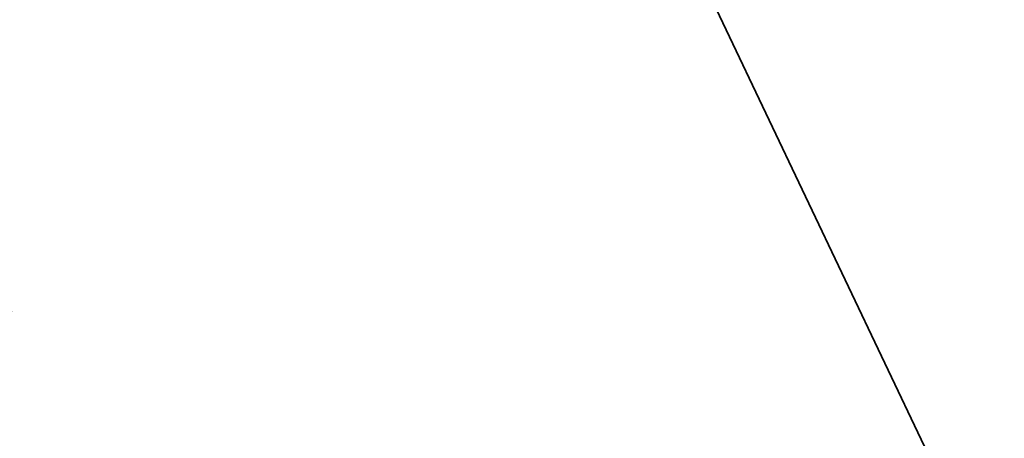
# Model space of a CAD drawing. Header units: millimetres. Extents: x 162876 to 168130, y 402614 to 405602.
# Tile 68 of 256: x 164716 to 164794, y 403471 to 403504. Entities that reach past the tile are written whole.
import ezdxf

# ---------------------------------------------------------------- set-up
doc = ezdxf.new("R2010")
doc.units = ezdxf.units.MM
doc.layers.add('X-CA190022.004-UO-BGT_Ondergrond$0$GE_401_OTDErf_Vlak_GEM', color=253, linetype='Continuous', lineweight=9)
doc.layers.add('X-CA190022.004-UO-BGT_Ondergrond$0$GE_601_PNDgrondvlakpand_Vlak_MV_GEM', color=34, linetype='Continuous', lineweight=35)

msp = doc.modelspace()

# ---------------------------------------------------------------- linework, layer by layer
at = {"layer": 'X-CA190022.004-UO-BGT_Ondergrond$0$GE_401_OTDErf_Vlak_GEM', "flags": 128}
msp.add_lwpolyline([(164714.88, 403481.1600000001), (164704.03, 403503.93), (164759.12, 403530.17), (164800.18, 403443.96)], dxfattribs=at)
at = {"layer": 'X-CA190022.004-UO-BGT_Ondergrond$0$GE_601_PNDgrondvlakpand_Vlak_MV_GEM', "flags": 128}
msp.add_lwpolyline([(164714.88, 403481.1600000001), (164704.03, 403503.93), (164759.12, 403530.17), (164800.18, 403443.96)], dxfattribs=at)

doc.saveas('drawing.dxf')
